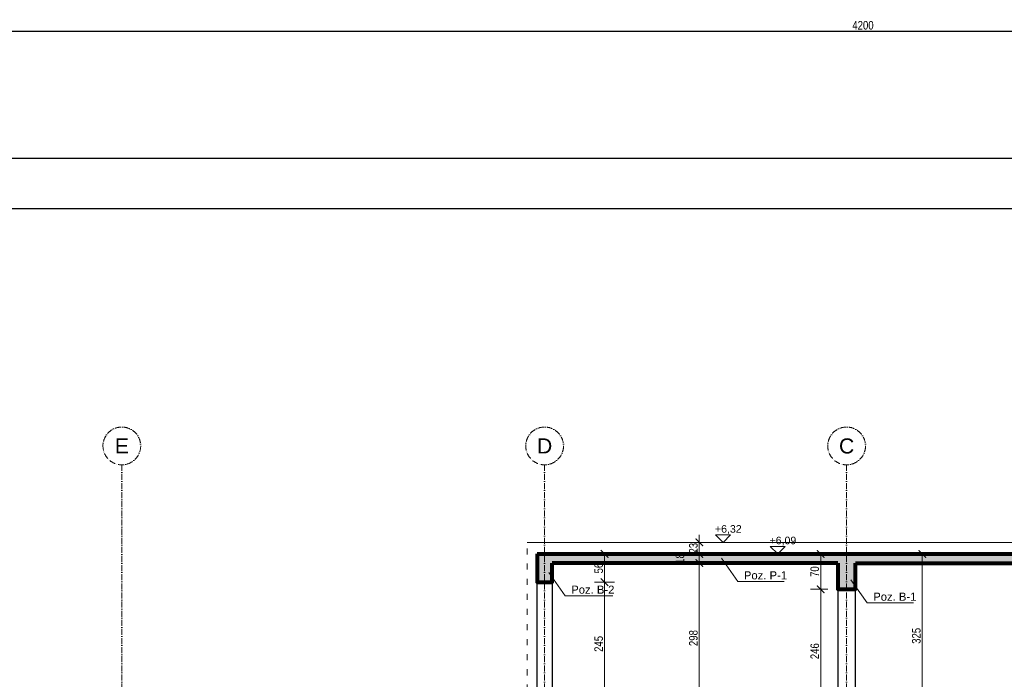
# Model space of a CAD drawing. Header units: inches. Extents: x 201967 to 338763, y -32705 to 30884.
# Tile 37 of 236: x 319353 to 321309, y -14223 to -12913. Entities that reach past the tile are written whole.
import ezdxf
from ezdxf.enums import TextEntityAlignment as Align

# ---------------------------------------------------------------- set-up
doc = ezdxf.new("R2010")
doc.units = ezdxf.units.IN
doc.header["$MEASUREMENT"] = 0
doc.linetypes.add('ACAD_ISO03W100', pattern=[30, 12, -18])
doc.linetypes.add('ACAD_ISO10W100', pattern=[18, 12, -3, 0, -3])
for name, color, linetype, lineweight in [('01 a KONSTRUKCJA żelbet', 94, 'Continuous', 80), ('01h3 KONSTRUKCJA pozycje słupy', 252, 'Continuous', 13), ('11 OSIE ściany', 2, 'ACAD_ISO10W100', 5), ('20 KRESKOWANIE ścian', 63, 'Continuous', 5), ('30 WIDOK 1 005', 5, 'Continuous', 5), ('33 WIDOK 4 025', 151, 'Continuous', 25), ('50 OPIS 1', 130, 'Continuous', 9), ('90 WYMIAR', 155, 'Continuous', 9)]:
    doc.layers.add(name, color=color, linetype=linetype, lineweight=lineweight)
doc.layers.add('hybryda CSC', color=3, linetype='Continuous')
doc.styles.add('100 arial', font='arial.ttf', dxfattribs={"width": 0.8, "height": 17})
doc.styles.add('arialcce', font='arial.ttf')
doc.styles.add('OPIS', font='arial.ttf')
doc.styles.add('RomanS', font='romans.shx')
doc.styles.add('WYMIAR-50 (15pkt) arial', font='arial.ttf', dxfattribs={"height": 15})
doc.dimstyles.new('100', dxfattribs={"dimscale": 10, "dimtxt": 17, "dimasz": 1.5, "dimexe": 2, "dimexo": 2, "dimgap": 0.3, "dimtad": 1, "dimdec": 1, "dimrnd": 0.5, "dimdsep": 46, "dimtxsty": '100 arial', "dimblk": 'ARCHTICK', "dimcen": 10, "dimclrd": 256, "dimclre": 256, "dimclrt": 256, "dimadec": 0, "dimazin": 0, "dimtfac": 1, "dimtdec": 1, "dimtix": 1, "dimtmove": 1, "dimatfit": 3, "dimfxl": 2, "dimfxlon": 1, "dimtolj": 1, "dimarcsym": 0})
doc.dimstyles.new('DIM100txt12', dxfattribs={"dimtxt": 12, "dimasz": 1.05, "dimexe": 0, "dimexo": 8, "dimgap": 4, "dimtad": 1, "dimdec": 7, "dimrnd": 0.5, "dimdsep": 46, "dimtxsty": 'RomanS', "dimblk1": 'DIM', "dimblk2": 'DIM', "dimsah": 1, "dimcen": 0.09, "dimse1": 1, "dimse2": 1, "dimclrt": 256, "dimadec": 1, "dimazin": 0, "dimtfac": 1, "dimtdec": 7, "dimtix": 1, "dimtofl": 0, "dimtmove": 2, "dimatfit": 3, "dimfxl": 1, "dimtolj": 1, "dimtzin": 0, "dimarcsym": 0})

# ---------------------------------------------------------------- blocks, each defined once
blk = doc.blocks.new('*U1124')
blk.add_lwpolyline([(-15, 15), (0, 0), (15, 15), (-15, 15)])
at = {"style": 'WYMIAR-50 (15pkt) arial', "flags": 8}
blk.add_attdef('DETAIL#', text='', height=15, dxfattribs=at).set_placement((-16.13640432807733, 14.81736566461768), align=Align.BOTTOM_LEFT)
blk = doc.blocks.new('_ARCHTICK')
at = {"color": 0, "linetype": 'ByBlock', "const_width": 0.15}
blk.add_lwpolyline([(-0.5, -0.5), (0.5, 0.5)], dxfattribs=at)
blk = doc.blocks.new('*D2151')
at = {"layer": '90 WYMIAR', "lineweight": -2, "transparency": 16777216}
for p, q in [((-1237.5, 548.0000000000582), (-1271.567984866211, 548.0000000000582)), ((-1251.567984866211, 301.9999999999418), (-1251.567984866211, 548.0000000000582)), ((-1231.567984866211, 301.9999999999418), (-1271.567984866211, 301.9999999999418))]:
    blk.add_line(p, q, dxfattribs=at)
at = {"layer": 'Defpoints', "color": 0, "transparency": 16777216}
for p in [(-1251.567984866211, 548.0000000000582), (-1217.5, 548.0000000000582), (-1200, 301.9999999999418)]:
    blk.add_point(p, dxfattribs=at)
at = {"layer": '90 WYMIAR', "lineweight": -2, "transparency": 16777216, "xscale": 15, "yscale": 15, "zscale": 15}
for p, rotation in [((-1251.567984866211, 548.0000000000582), 90), ((-1251.567984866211, 301.9999999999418), 270)]:
    blk.add_blockref('_ARCHTICK', p, dxfattribs=dict(at, rotation=rotation))
at = {"layer": '90 WYMIAR', "transparency": 16777216, "insert": (-1263.24772565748, 424.9999999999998), "char_height": 17, "attachment_point": 5, "rotation": 90, "style": '100 arial'}
blk.add_mtext('\\A1;246', dxfattribs=at)
blk = doc.blocks.new('*D2152')
at = {"layer": '90 WYMIAR', "lineweight": -2, "transparency": 16777216}
for p, q in [((-1231.567984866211, 618.0000000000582), (-1271.567984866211, 618.0000000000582)), ((-1251.567984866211, 548.0000000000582), (-1251.567984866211, 618.0000000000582)), ((-1237.5, 548.0000000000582), (-1271.567984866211, 548.0000000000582))]:
    blk.add_line(p, q, dxfattribs=at)
at = {"layer": 'Defpoints', "color": 0, "transparency": 16777216}
for p in [(-1251.567984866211, 618.0000000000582), (-1200, 618.0000000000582), (-1217.5, 548.0000000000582)]:
    blk.add_point(p, dxfattribs=at)
at = {"layer": '90 WYMIAR', "lineweight": -2, "transparency": 16777216, "xscale": 15, "yscale": 15, "zscale": 15}
for p, rotation in [((-1251.567984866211, 618.0000000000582), 90), ((-1251.567984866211, 548.0000000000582), 270)]:
    blk.add_blockref('_ARCHTICK', p, dxfattribs=dict(at, rotation=rotation))
at = {"layer": '90 WYMIAR', "transparency": 16777216, "insert": (-1263.24772565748, 583.0000000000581), "char_height": 17, "attachment_point": 5, "rotation": 90, "style": '100 arial'}
blk.add_mtext('\\A1;70', dxfattribs=at)
blk = doc.blocks.new('*D2157')
at = {"layer": '90 WYMIAR', "lineweight": -2, "transparency": 16777216}
for p, q in [((-1700.93707757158, 618.0000000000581), (-1660.93707757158, 618.0000000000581)), ((-1680.93707757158, 562.0000000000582), (-1680.93707757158, 618.0000000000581)), ((-1700.93707757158, 562.0000000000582), (-1660.93707757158, 562.0000000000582))]:
    blk.add_line(p, q, dxfattribs=at)
at = {"layer": 'Defpoints', "color": 0, "transparency": 16777216}
for p in [(-1800, 618.0000000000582), (-1680.93707757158, 618.0000000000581), (-1785, 562.0000000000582)]:
    blk.add_point(p, dxfattribs=at)
at = {"layer": '90 WYMIAR', "lineweight": -2, "transparency": 16777216, "xscale": 15, "yscale": 15, "zscale": 15}
for p, rotation in [((-1680.93707757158, 618.0000000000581), 90), ((-1680.93707757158, 562.0000000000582), 270)]:
    blk.add_blockref('_ARCHTICK', p, dxfattribs=dict(at, rotation=rotation))
at = {"layer": '90 WYMIAR', "transparency": 16777216, "insert": (-1692.616818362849, 590.0000000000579), "char_height": 17, "attachment_point": 5, "rotation": 90, "style": '100 arial'}
blk.add_mtext('\\A1;56', dxfattribs=at)
blk = doc.blocks.new('*D2101')
at = {"layer": '90 WYMIAR', "lineweight": -2, "transparency": 16777216}
for p, q in [((-1492.742375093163, 617.9999999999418), (-1472.742375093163, 617.9999999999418)), ((-1492.742375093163, 600.0000000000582), (-1492.742375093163, 617.9999999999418)), ((-1492.742375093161, 600.0000000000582), (-1472.742375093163, 600.0000000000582))]:
    blk.add_line(p, q, dxfattribs=at)
at = {"layer": 'Defpoints', "color": 0, "transparency": 16777216}
for p in [(-1498.751867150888, 617.9999999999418), (-1492.742375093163, 617.9999999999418), (-1498.751867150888, 600.0000000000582, -1.157104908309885e-05)]:
    blk.add_point(p, dxfattribs=at)
at = {"layer": '90 WYMIAR', "lineweight": -2, "transparency": 16777216, "xscale": 15, "yscale": 15, "zscale": 15}
for p, rotation in [((-1492.742375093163, 617.9999999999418), 90), ((-1492.742375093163, 600.0000000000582), 270)]:
    blk.add_blockref('_ARCHTICK', p, dxfattribs=dict(at, rotation=rotation))
at = {"layer": '90 WYMIAR', "transparency": 16777216, "insert": (-1531.101856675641, 609), "char_height": 17, "attachment_point": 5, "rotation": 90, "style": '100 arial'}
blk.add_mtext('\\A1;18', dxfattribs=at)
blk = doc.blocks.new('*D2165')
at = {"layer": '90 WYMIAR', "lineweight": -2, "transparency": 16777216}
for p, q in [((-1492.742375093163, 600.0000000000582), (-1472.742375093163, 600.0000000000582)), ((-1492.742375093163, 302), (-1492.742375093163, 600.0000000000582)), ((-1492.742375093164, 302), (-1512.742375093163, 302))]:
    blk.add_line(p, q, dxfattribs=at)
at = {"layer": 'Defpoints', "color": 0, "transparency": 16777216}
for p in [(-1498.751867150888, 600.0000000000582), (-1492.742375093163, 600.0000000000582), (-1474.022720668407, 302, -1.15710490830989e-05)]:
    blk.add_point(p, dxfattribs=at)
at = {"layer": '90 WYMIAR', "lineweight": -2, "transparency": 16777216, "xscale": 15, "yscale": 15, "zscale": 15}
for p, rotation in [((-1492.742375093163, 600.0000000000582), 90), ((-1492.742375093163, 302), 270)]:
    blk.add_blockref('_ARCHTICK', p, dxfattribs=dict(at, rotation=rotation))
at = {"layer": '90 WYMIAR', "transparency": 16777216, "insert": (-1504.422115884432, 451.0000000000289), "char_height": 17, "attachment_point": 5, "rotation": 90, "style": '100 arial'}
blk.add_mtext('\\A1;298', dxfattribs=at)
blk = doc.blocks.new('*D2102')
at = {"layer": '90 WYMIAR', "lineweight": -2, "transparency": 16777216}
for p, q in [((-1492.742375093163, 641.0000000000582), (-1492.742375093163, 656.0000000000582)), ((-1472.742375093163, 641.0000000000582), (-1512.742375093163, 641.0000000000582)), ((-1492.742375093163, 617.9999999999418), (-1492.742375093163, 641.0000000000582)), ((-1492.742375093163, 617.9999999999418), (-1472.742375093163, 617.9999999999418)), ((-1492.742375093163, 617.9999999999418), (-1492.742375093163, 602.9999999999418))]:
    blk.add_line(p, q, dxfattribs=at)
at = {"layer": 'Defpoints', "color": 0, "transparency": 16777216}
for p in [(-1492.742375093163, 641.0000000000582), (-1445.400242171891, 641.0000000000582), (-1498.751867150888, 617.9999999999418)]:
    blk.add_point(p, dxfattribs=at)
at = {"layer": '90 WYMIAR', "lineweight": -2, "transparency": 16777216, "xscale": 15, "yscale": 15, "zscale": 15}
for p, rotation in [((-1492.742375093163, 641.0000000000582), 270), ((-1492.742375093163, 617.9999999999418), 90)]:
    blk.add_blockref('_ARCHTICK', p, dxfattribs=dict(at, rotation=rotation))
at = {"layer": '90 WYMIAR', "transparency": 16777216, "insert": (-1504.427913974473, 629.4999999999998), "char_height": 17, "attachment_point": 5, "rotation": 90, "style": '100 arial'}
blk.add_mtext('\\A1;23', dxfattribs=at)
blk = doc.blocks.new('*D2103')
at = {"layer": '90 WYMIAR', "lineweight": -2, "transparency": 16777216}
for p, q in [((-1700.93707757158, 562.0000000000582), (-1660.93707757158, 562.0000000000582)), ((-1680.93707757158, 316.9999999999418), (-1680.93707757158, 562.0000000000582)), ((-1700.93707757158, 316.9999999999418), (-1660.93707757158, 316.9999999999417))]:
    blk.add_line(p, q, dxfattribs=at)
at = {"layer": 'Defpoints', "color": 0, "transparency": 16777216}
for p in [(-1785, 562.0000000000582), (-1680.93707757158, 562.0000000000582), (-1785, 316.9999999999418)]:
    blk.add_point(p, dxfattribs=at)
at = {"layer": '90 WYMIAR', "lineweight": -2, "transparency": 16777216, "xscale": 15, "yscale": 15, "zscale": 15}
for p, rotation in [((-1680.93707757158, 562.0000000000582), 90), ((-1680.93707757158, 316.9999999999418), 270)]:
    blk.add_blockref('_ARCHTICK', p, dxfattribs=dict(at, rotation=rotation))
at = {"layer": '90 WYMIAR', "transparency": 16777216, "insert": (-1692.616818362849, 439.4999999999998), "char_height": 17, "attachment_point": 5, "rotation": 90, "style": '100 arial'}
blk.add_mtext('\\A1;245', dxfattribs=at)
blk = doc.blocks.new('*D2107')
at = {"layer": '90 WYMIAR', "lineweight": -2, "transparency": 16777216}
for p, q in [((-1069.759816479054, 618.0000000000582), (-1029.759816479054, 618.0000000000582)), ((-1049.759816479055, 292.9999999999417), (-1049.759816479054, 618.0000000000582)), ((-1069.759816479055, 292.9999999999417), (-1029.759816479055, 292.9999999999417))]:
    blk.add_line(p, q, dxfattribs=at)
at = {"layer": 'Defpoints', "color": 0, "transparency": 16777216}
for p in [(-1200, 618.0000000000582), (-1049.759816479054, 618.0000000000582), (-1200, 292.9999999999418)]:
    blk.add_point(p, dxfattribs=at)
at = {"layer": '90 WYMIAR', "lineweight": -2, "transparency": 16777216, "xscale": 15, "yscale": 15, "zscale": 15}
for p, rotation in [((-1049.759816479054, 618.0000000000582), 90), ((-1049.759816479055, 292.9999999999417), 270)]:
    blk.add_blockref('_ARCHTICK', p, dxfattribs=dict(at, rotation=rotation))
at = {"layer": '90 WYMIAR', "transparency": 16777216, "insert": (-1061.445355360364, 455.4999999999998), "char_height": 17, "attachment_point": 5, "rotation": 90, "style": '100 arial'}
blk.add_mtext('\\A1;325', dxfattribs=at)
blk = doc.blocks.new('DIM')
for p, q in [((7.275957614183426e-12, -13.00000000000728), (7.275957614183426e-12, 12.99999999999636)), ((8.000000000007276, -7.275957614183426e-12), (-7.999999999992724, -7.275957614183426e-12))]:
    blk.add_line(p, q)
at = {"const_width": 1.714285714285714}
blk.add_lwpolyline([(5.714285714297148, 5.714285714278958), (-5.71428571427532, -5.71428571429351)], dxfattribs=at)
blk = doc.blocks.new('*D1395')
at = {"layer": 'Defpoints', "color": 0, "transparency": 16777216}
for p in [(323127.9822707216, -12936.11151370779), (318927.9822707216, -13188.5809770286), (323127.9822707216, -13188.5809770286)]:
    blk.add_point(p, dxfattribs=at)
at = {"layer": 'hybryda CSC', "lineweight": -2, "transparency": 16777216}
for p, q in [((318927.9822707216, -12956.11151370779), (318927.9822707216, -12916.11151370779)), ((323127.9822707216, -12956.11151370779), (323127.9822707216, -12916.11151370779)), ((318927.9822707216, -12936.11151370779), (323127.9822707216, -12936.11151370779))]:
    blk.add_line(p, q, dxfattribs=at)
at = {"layer": 'hybryda CSC', "lineweight": -2, "transparency": 16777216, "xscale": 15, "yscale": 15, "zscale": 15, "rotation": 180}
blk.add_blockref('_ARCHTICK', (318927.9822707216, -12936.11151370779), dxfattribs=at)
at = {"layer": 'hybryda CSC', "lineweight": -2, "transparency": 16777216, "xscale": 15, "yscale": 15, "zscale": 15}
blk.add_blockref('_ARCHTICK', (323127.9822707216, -12936.11151370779), dxfattribs=at)
at = {"layer": 'hybryda CSC', "transparency": 16777216, "insert": (321027.9822707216, -12924.43177291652), "char_height": 17, "attachment_point": 5, "style": '100 arial'}
blk.add_mtext('\\A1;4200', dxfattribs=at)
blk = doc.blocks.new('1 przekrój A Jagielońska')
at = {"layer": '20 KRESKOWANIE ścian'}
h = blk.add_hatch(dxfattribs=at)
h.set_pattern_fill('ANSI33', color=256, scale=29.99999999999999, angle=-90.00000000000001)
h.set_pattern_definition([(44.99999999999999, (-30417.07451396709, -31663.6273646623), (-5.303300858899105, 5.303300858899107), []), (44.99999999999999, (-30411.77121311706, -31663.6273646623), (-5.303300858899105, 5.303300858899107), [3.75, -1.875])])
h.paths.add_polyline_path([(-1182.5, 600.0000000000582), (-617.5, 600.0000000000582), (-617.5, 548.0000000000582), (-582.5, 548.0000000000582), (-582.5, 600.0000000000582), (-15, 600.0000000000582), (-15, 562.0000000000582), (15, 562.0000000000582), (15, 618.0000000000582), (-15, 618.0000000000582), (-1815.003734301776, 618.0000000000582), (-1815.003734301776, 562.0000000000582), (-1785, 562.0000000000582), (-1785, 600.0000000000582), (-1217.5, 600.0000000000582), (-1217.5, 548.0000000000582), (-1182.5, 548.0000000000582)])
at = {"layer": '01 a KONSTRUKCJA żelbet'}
for p, q in [((-1815.003734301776, 618.0000000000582), (-15, 618.0000000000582)), ((-1217.5, 600.0000000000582), (-1785, 600.0000000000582)), ((-1182.5, 600.0000000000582), (-617.5, 600.0000000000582))]:
    blk.add_line(p, q, dxfattribs=at)
for points in [[(-1815.003734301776, 618.0000000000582), (-1815.003734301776, 562.0000000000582), (-1785, 562.0000000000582), (-1785, 600.0000000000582)], [(-1217.5, 600.0000000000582), (-1217.5, 548.0000000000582), (-1182.5, 548.0000000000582), (-1182.5, 600.0000000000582)]]:
    blk.add_lwpolyline(points, dxfattribs=at)
at = {"layer": '11 OSIE ściany'}
for p, q in [((-2640, 795.0371110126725), (-2640, -553.9168360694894)), ((-1800, 795.0371110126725), (-1800, -553.9168360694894)), ((-1200, 795.0371110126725), (-1200, -553.9168360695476))]:
    blk.add_line(p, q, dxfattribs=at)
for centre in [(-2640, 832.5371110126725), (-1800, 832.5371110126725), (-1200, 832.5371110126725)]:
    blk.add_circle(centre, 37.5, dxfattribs=at)
at = {"layer": '30 WIDOK 1 005'}
blk.add_line((-1835.003734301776, 641.0000000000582), (35, 641.0000000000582), dxfattribs=at)
at = {"layer": '30 WIDOK 1 005', "linetype": 'ACAD_ISO03W100'}
blk.add_line((-1835.003734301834, 317), (-1835.003734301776, 641.0000000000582), dxfattribs=at)
at = {"layer": '33 WIDOK 4 025'}
for points in [[(-1815.003734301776, 562.0000000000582), (-1785, 562.0000000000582), (-1785, 316.9999999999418), (-1815.003734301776, 316.9999999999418)], [(-1217.5, 292.9999999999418), (-1182.5, 292.9999999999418), (-1182.5, 548.0000000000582), (-1217.5, 548.0000000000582)]]:
    blk.add_lwpolyline(points, close=True, dxfattribs=at)
at = {"layer": '50 OPIS 1'}
ref = blk.add_blockref('*U1124', (-1445.400242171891, 641.0000000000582), dxfattribs=at)
ref.add_attrib('DETAIL#', '+6,32', dxfattribs={"layer": '0', "height": 15, "style": 'WYMIAR-50 (15pkt) arial'}).set_placement((-1461.536646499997, 655.8173656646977), align=Align.BOTTOM_LEFT)
ref = blk.add_blockref('*U1124', (-1336.974489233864, 617.9999999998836), dxfattribs=at)
ref.add_attrib('DETAIL#', '+6,09', dxfattribs={"layer": '0', "height": 15, "style": 'WYMIAR-50 (15pkt) arial'}).set_placement((-1353.11089356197, 632.8173656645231), align=Align.BOTTOM_LEFT)
at = {"layer": '01h3 KONSTRUKCJA pozycje słupy', "char_height": 16, "attachment_point": 4, "style": 'OPIS'}
for s, insert in [('Poz. P-1', (-1404.049293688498, 575.4860104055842)), ('Poz. B-2', (-1747.066723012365, 547.0982605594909)), ('Poz. B-1', (-1147.064855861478, 533.0982605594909))]:
    blk.add_mtext(s, dxfattribs=dict(at, insert=insert))
at = {"layer": '11 OSIE ściany', "style": 'arialcce'}
for s, p in [('E', (-2640, 832.5371110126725)), ('D', (-1800, 832.5371110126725)), ('C', (-1200, 832.5371110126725))]:
    blk.add_text(s, height=30, dxfattribs=at).set_placement(p, align=Align.MIDDLE_CENTER)
at = {"layer": '90 WYMIAR'}
for base, p1, p2, picture, middle in [((-1492.742375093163, 641.0000000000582), (-1498.751867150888, 617.9999999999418), (-1445.400242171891, 641.0000000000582), '*D2102', (-1504.427913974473, 629.4999999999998)), ((-1680.93707757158, 618.0000000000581), (-1785, 562.0000000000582), (-1800, 618.0000000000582), '*D2157', (-1692.616818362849, 590.0000000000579)), ((-1251.567984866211, 618.0000000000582), (-1217.5, 548.0000000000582), (-1200, 618.0000000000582), '*D2152', (-1263.24772565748, 583.0000000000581)), ((-1049.759816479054, 618.0000000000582), (-1200, 292.9999999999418), (-1200, 618.0000000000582), '*D2107', (-1061.445355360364, 455.4999999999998)), ((-1680.93707757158, 562.0000000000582), (-1785, 316.9999999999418), (-1785, 562.0000000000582), '*D2103', (-1692.616818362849, 439.4999999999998)), ((-1251.567984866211, 548.0000000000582), (-1200, 301.9999999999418), (-1217.5, 548.0000000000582), '*D2151', (-1263.24772565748, 424.9999999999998))]:
    dim = blk.add_linear_dim(base=base, p1=p1, p2=p2, angle=90, dimstyle='100', dxfattribs=at)
    dim.commit()
    dim.dimension.update_dxf_attribs({"geometry": picture, "text_midpoint": middle})
dim = blk.add_linear_dim(base=(-1492.742375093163, 617.9999999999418), p1=(-1498.751867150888, 600.0000000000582, -1.157104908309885e-05), p2=(-1498.751867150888, 617.9999999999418), angle=90, dimstyle='100', dxfattribs=at)
dim.commit()
dim.dimension.update_dxf_attribs({"geometry": '*D2101', "text_midpoint": (-1519.422115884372, 609), "dimtype": 128})
dim = blk.add_linear_dim(base=(-1492.74237509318, 600.0000000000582), p1=(-1474.022720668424, 302, -1.15710490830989e-05), p2=(-1498.751867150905, 600.0000000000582), angle=90, dimstyle='100', dxfattribs=at)
dim.commit()
dim.dimension.update_dxf_attribs({"geometry": '*D2165', "text_midpoint": (-1504.422115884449, 451.0000000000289), "insert": (-1.682565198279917e-11, 0)})
at = {"layer": '01h3 KONSTRUKCJA pozycje słupy', "annotation_type": 0, "has_hookline": 1, "hookline_direction": 0}
for points, text_width in [([(-1448.684601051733, 609.3921601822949), (-1416.049293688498, 563.322299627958), (-1408.049293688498, 563.322299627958)], 79.89085948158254), ([(-1791.7020303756, 581.0044103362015), (-1759.066723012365, 534.9345497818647), (-1751.066723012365, 534.9345497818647)], 82.81582537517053), ([(-1191.700163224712, 567.0044103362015), (-1159.064855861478, 520.9345497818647), (-1151.064855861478, 520.9345497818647)], 79.89085948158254)]:
    blk.add_leader(points, dimstyle='DIM100txt12', override={"dimasz": 8, "dimgap": 4, "dimtad": 1}, dxfattribs=dict(at, text_width=text_width))

msp = doc.modelspace()

# ---------------------------------------------------------------- linework, layer by layer
at = {"layer": 'Defpoints'}
for points in [[(318927.9822707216, -13188.5809770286), (318927.9822707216, -16158.5809770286), (323127.9822707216, -16158.5809770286), (323127.9822707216, -13188.5809770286)], [(319027.9822707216, -13288.5809770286), (319027.9822707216, -16058.5809770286), (323027.9822707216, -16058.5809770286), (323027.9822707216, -13288.5809770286)]]:
    msp.add_lwpolyline(points, close=True, dxfattribs=at)

# ---------------------------------------------------------------- block references
at = {"layer": '30 WIDOK 1 005'}
msp.add_blockref('1 przekrój A Jagielońska', (322195.4904941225, -14592.05361885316), dxfattribs=at)

# ---------------------------------------------------------------- dimensions: what is measured, and where the dimension line sits
at = {"layer": 'hybryda CSC'}
dim = msp.add_linear_dim(base=(323127.9822707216, -12936.11151370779), p1=(318927.9822707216, -13188.5809770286), p2=(323127.9822707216, -13188.5809770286), dimstyle='100', dxfattribs=at)
dim.commit()
dim.dimension.update_dxf_attribs({"geometry": '*D1395', "text_midpoint": (321027.9822707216, -12924.43177291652)})

doc.saveas('drawing.dxf')
